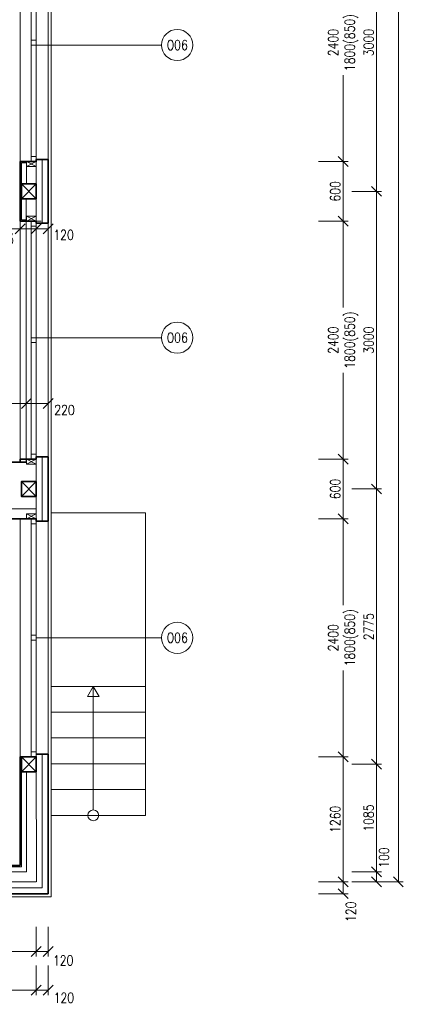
# Model space of a CAD drawing. Header units: millimetres. Extents: x -485339 to 350584, y -1189934 to 0.
# Tile 52 of 178: x -59942 to -56076, y -1129472 to -1119547. Entities that reach past the tile are written whole.
import ezdxf
from ezdxf.enums import TextEntityAlignment as Align

# ---------------------------------------------------------------- set-up
doc = ezdxf.new("R2010")
doc.units = ezdxf.units.MM
doc.header["$LTSCALE"] = 10
doc.layers.get('Defpoints').update_dxf_attribs({"color": 201})
for name, color, linetype, lineweight in [('N_kóty', 10, 'Continuous', 18), ('N_okna', 10, 'Continuous', 18), ('N_popis_otvory', 10, 'Continuous', 18), ('N_čáry_obrys', 10, 'Continuous', 35), ('N_čáry_obv.plášt', 212, 'Continuous', 18), ('N_čáry_obv.plášt_obrys', 212, 'Continuous', 35), ('N_čáry_plné', 10, 'Continuous', 18), ('St_kóty', 132, 'Continuous', 18), ('St_lehký obvodový plášť', 152, 'Continuous', 18), ('St_sloupy_opláštění_půdorys', 25, 'Continuous', 35), ('St_čáry_obrys', 5, 'Continuous', 35), ('St_čáry_plné', 250, 'Continuous', 18)]:
    doc.layers.add(name, color=color, linetype=linetype, lineweight=lineweight)
doc.layers.add('St_plocha_místn', color=140, linetype='Continuous', lineweight=18, plot=False)
doc.styles.get("Standard").update_dxf_attribs({"font": 'simplex.shx', "width": 0.8})
doc.linetypes.add('ZIGZAG', pattern='A,0.00254,-5.08,[131,ltypeshp.shx,S=5.08,R=0,X=-5.08,Y=0],-10.16,[131,ltypeshp.shx,S=5.08,R=180,X=5.08,Y=0],-5.08', length=20.32254)
doc.dimstyles.new('stavebníM50 vnitřní', dxfattribs={"dimtxt": 100, "dimasz": 100, "dimexe": 50, "dimexo": 100, "dimgap": 30, "dimtad": 1, "dimdec": 0, "dimtxsty": 'Standard', "dimblk": 'OBLIQUE', "dimcen": 2.5, "dimclrd": 256, "dimclre": 256, "dimclrt": 256, "dimadec": 0, "dimazin": 0, "dimtfac": 1, "dimtdec": 0, "dimtmove": 2, "dimatfit": 2, "dimldrblk": 'OBLIQUE', "dimfxl": 250, "dimfxlon": 1, "dimlwd": -1, "dimlwe": -1, "dimarcsym": 0})

# ---------------------------------------------------------------- blocks, each defined once
blk = doc.blocks.new('G$C9C144299')
at = {"layer": 'St_lehký obvodový plášť', "color": 0, "ltscale": 2}
for points in [[(0, -50), (2400, -50), (2400, 0), (0, 0)], [(0, -50), (0, -50), (0, 0), (0, 0)], [(0, -50), (0, -50), (0, 0), (0, 0)], [(0, -50), (50, -50), (50, 0), (0, 0)], [(1225, -50), (1175, -50), (1175, 0), (1225, 0)], [(2400, -50), (2350, -50), (2350, 0), (2400, 0)]]:
    blk.add_lwpolyline(points, close=True, dxfattribs=at)
blk = doc.blocks.new('G$CBB62DE26')
at = {"layer": 'St_sloupy_opláštění_půdorys', "color": 0, "ltscale": 2}
blk.add_lwpolyline([(-75, -150), (75, -150), (75, 0), (-75, 0)], close=True, dxfattribs=at)
for points in [[(-75, 0), (75, -150)], [(75, 0), (-75, -150)]]:
    blk.add_lwpolyline(points, dxfattribs=at)
blk = doc.blocks.new('_OBLIQUE')
at = {"color": 0, "linetype": 'ByBlock'}
blk.add_line((-0.5, -0.5), (0.5, 0.5), dxfattribs=at)
blk = doc.blocks.new('*D6452')
at = {"layer": 'Defpoints', "color": 0}
for p in [(-65075.3, -1120207.2), (-59937.9, -1121577.2), (-59937.9, -1121654.8)]:
    blk.add_point(p, dxfattribs=at)
at = {"layer": 'St_kóty'}
for p, q in [((-65075.3, -1121404.8), (-65075.3, -1121704.8)), ((-65075.3, -1121654.8), (-59937.9, -1121654.8)), ((-59937.9, -1121654.8), (-59937.9, -1121704.8))]:
    blk.add_line(p, q, dxfattribs=at)
at = {"layer": 'St_kóty', "linetype": 'ByBlock', "xscale": 100, "yscale": 100, "zscale": 100, "rotation": 180}
blk.add_blockref('_OBLIQUE', (-65075.3, -1121654.8), dxfattribs=at)
at = {"layer": 'St_kóty', "linetype": 'ByBlock', "xscale": 100, "yscale": 100, "zscale": 100}
blk.add_blockref('_OBLIQUE', (-59937.9, -1121654.8), dxfattribs=at)
at = {"layer": 'St_kóty', "insert": (-62506.6, -1121574.8), "char_height": 100, "attachment_point": 5}
blk.add_mtext('5137', dxfattribs=at)
blk = doc.blocks.new('*D6453')
at = {"layer": 'Defpoints', "color": 0}
for p in [(-59937.9, -1121577.2), (-59774.9, -1121654.8), (-59774.9, -1123977.2)]:
    blk.add_point(p, dxfattribs=at)
at = {"layer": 'St_kóty'}
for p, q in [((-59937.9, -1121654.8), (-59937.9, -1121704.8)), ((-59937.9, -1121654.8), (-59774.9, -1121654.8)), ((-59774.9, -1121904.8), (-59774.9, -1121604.8))]:
    blk.add_line(p, q, dxfattribs=at)
at = {"layer": 'St_kóty', "linetype": 'ByBlock', "xscale": 100, "yscale": 100, "zscale": 100, "rotation": 180}
blk.add_blockref('_OBLIQUE', (-59937.9, -1121654.8), dxfattribs=at)
at = {"layer": 'St_kóty', "linetype": 'ByBlock', "xscale": 100, "yscale": 100, "zscale": 100}
blk.add_blockref('_OBLIQUE', (-59774.9, -1121654.8), dxfattribs=at)
at = {"layer": 'St_kóty', "insert": (-60103.2, -1121756.9), "char_height": 100, "attachment_point": 5}
blk.add_mtext('163', dxfattribs=at)
blk = doc.blocks.new('*D6455')
at = {"layer": 'Defpoints', "color": 0}
for p in [(-59875.3, -1123414.4), (-61925.3, -1124007.2), (-59875.3, -1124007.2)]:
    blk.add_point(p, dxfattribs=at)
at = {"layer": 'St_kóty'}
for p, q in [((-61925.3, -1123664.4), (-61925.3, -1123364.4)), ((-59875.3, -1123664.4), (-59875.3, -1123364.4)), ((-61925.3, -1123414.4), (-59875.3, -1123414.4))]:
    blk.add_line(p, q, dxfattribs=at)
at = {"layer": 'St_kóty', "linetype": 'ByBlock', "xscale": 100, "yscale": 100, "zscale": 100, "rotation": 180}
blk.add_blockref('_OBLIQUE', (-61925.3, -1123414.4), dxfattribs=at)
at = {"layer": 'St_kóty', "linetype": 'ByBlock', "xscale": 100, "yscale": 100, "zscale": 100}
blk.add_blockref('_OBLIQUE', (-59875.3, -1123414.4), dxfattribs=at)
at = {"layer": 'St_kóty', "insert": (-60900.3, -1123334.4), "char_height": 100, "attachment_point": 5}
blk.add_mtext('2050', dxfattribs=at)
blk = doc.blocks.new('*D6474')
at = {"layer": 'Defpoints', "color": 0}
for p in [(-58903.4, -1123977.2), (-58903.4, -1124577.2), (-56682.1, -1124577.2)]:
    blk.add_point(p, dxfattribs=at)
at = {"layer": 'St_kóty'}
for p, q in [((-56932.1, -1123977.2), (-56632.1, -1123977.2)), ((-56682.1, -1123977.2), (-56682.1, -1124577.2)), ((-56932.1, -1124577.2), (-56632.1, -1124577.2))]:
    blk.add_line(p, q, dxfattribs=at)
at = {"layer": 'St_kóty', "linetype": 'ByBlock', "xscale": 100, "yscale": 100, "zscale": 100}
for p, rotation in [((-56682.1, -1123977.2), 90), ((-56682.1, -1124577.2), 270)]:
    blk.add_blockref('_OBLIQUE', p, dxfattribs=dict(at, rotation=rotation))
at = {"layer": 'St_kóty', "insert": (-56762.1, -1124277.2), "char_height": 100, "attachment_point": 5, "rotation": 90}
blk.add_mtext('600', dxfattribs=at)
blk = doc.blocks.new('*D6475')
at = {"layer": 'Defpoints', "color": 0}
for p in [(-58903.4, -1124577.2), (-58903.4, -1126977.2), (-56682.1, -1126977.2)]:
    blk.add_point(p, dxfattribs=at)
at = {"layer": 'St_kóty'}
for p, q in [((-56932.1, -1124577.2), (-56632.1, -1124577.2)), ((-56682.1, -1124577.2), (-56682.1, -1125448.1)), ((-56682.1, -1126977.2), (-56682.1, -1126106.2)), ((-56932.1, -1126977.2), (-56632.1, -1126977.2))]:
    blk.add_line(p, q, dxfattribs=at)
at = {"layer": 'St_kóty', "linetype": 'ByBlock', "xscale": 100, "yscale": 100, "zscale": 100}
for p, rotation in [((-56682.1, -1124577.2), 90), ((-56682.1, -1126977.2), 270)]:
    blk.add_blockref('_OBLIQUE', p, dxfattribs=dict(at, rotation=rotation))
at = {"layer": 'St_kóty', "insert": (-56682.1, -1125777.2), "char_height": 100, "attachment_point": 5, "rotation": 90}
blk.add_mtext('2400\\P1800(850)', dxfattribs=at)
blk = doc.blocks.new('*D6476')
at = {"layer": 'Defpoints', "color": 0}
for p in [(-58903.4, -1126977.2), (-59774.9, -1128237.2), (-56682.1, -1128237.2)]:
    blk.add_point(p, dxfattribs=at)
at = {"layer": 'St_kóty'}
for p, q in [((-56932.1, -1126977.2), (-56632.1, -1126977.2)), ((-56682.1, -1126977.2), (-56682.1, -1128237.2)), ((-56932.1, -1128237.2), (-56632.1, -1128237.2))]:
    blk.add_line(p, q, dxfattribs=at)
at = {"layer": 'St_kóty', "linetype": 'ByBlock', "xscale": 100, "yscale": 100, "zscale": 100}
for p, rotation in [((-56682.1, -1126977.2), 90), ((-56682.1, -1128237.2), 270)]:
    blk.add_blockref('_OBLIQUE', p, dxfattribs=dict(at, rotation=rotation))
at = {"layer": 'St_kóty', "insert": (-56762.1, -1127607.2), "char_height": 100, "attachment_point": 5, "rotation": 90}
blk.add_mtext('1260', dxfattribs=at)
blk = doc.blocks.new('*D6480')
at = {"layer": 'Defpoints', "color": 0}
for p in [(-58903.4, -1118577.2), (-59749.9, -1120977.2), (-56682.1, -1120977.2)]:
    blk.add_point(p, dxfattribs=at)
at = {"layer": 'St_kóty'}
for p, q in [((-56932.1, -1118577.2), (-56632.1, -1118577.2)), ((-56682.1, -1118577.2), (-56682.1, -1119448.1)), ((-56682.1, -1120977.2), (-56682.1, -1120106.2)), ((-56932.1, -1120977.2), (-56632.1, -1120977.2))]:
    blk.add_line(p, q, dxfattribs=at)
at = {"layer": 'St_kóty', "linetype": 'ByBlock', "xscale": 100, "yscale": 100, "zscale": 100}
for p, rotation in [((-56682.1, -1118577.2), 90), ((-56682.1, -1120977.2), 270)]:
    blk.add_blockref('_OBLIQUE', p, dxfattribs=dict(at, rotation=rotation))
at = {"layer": 'St_kóty', "insert": (-56682.1, -1119777.2), "char_height": 100, "attachment_point": 5, "rotation": 90}
blk.add_mtext('2400\\P1800(850)', dxfattribs=at)
blk = doc.blocks.new('*D6481')
at = {"layer": 'Defpoints', "color": 0}
for p in [(-59749.9, -1120977.2), (-59749.9, -1121577.2), (-56682.1, -1121577.2)]:
    blk.add_point(p, dxfattribs=at)
at = {"layer": 'St_kóty'}
for p, q in [((-56932.1, -1120977.2), (-56632.1, -1120977.2)), ((-56682.1, -1120977.2), (-56682.1, -1121577.2)), ((-56932.1, -1121577.2), (-56632.1, -1121577.2))]:
    blk.add_line(p, q, dxfattribs=at)
at = {"layer": 'St_kóty', "linetype": 'ByBlock', "xscale": 100, "yscale": 100, "zscale": 100}
for p, rotation in [((-56682.1, -1120977.2), 90), ((-56682.1, -1121577.2), 270)]:
    blk.add_blockref('_OBLIQUE', p, dxfattribs=dict(at, rotation=rotation))
at = {"layer": 'St_kóty', "insert": (-56762.1, -1121277.2), "char_height": 100, "attachment_point": 5, "rotation": 90}
blk.add_mtext('600', dxfattribs=at)
blk = doc.blocks.new('*D6482')
at = {"layer": 'Defpoints', "color": 0}
for p in [(-59749.9, -1121577.2), (-59749.9, -1123977.2), (-56682.1, -1123977.2)]:
    blk.add_point(p, dxfattribs=at)
at = {"layer": 'St_kóty'}
for p, q in [((-56932.1, -1121577.2), (-56632.1, -1121577.2)), ((-56682.1, -1121577.2), (-56682.1, -1122448.1)), ((-56682.1, -1123977.2), (-56682.1, -1123106.2)), ((-56932.1, -1123977.2), (-56632.1, -1123977.2))]:
    blk.add_line(p, q, dxfattribs=at)
at = {"layer": 'St_kóty', "linetype": 'ByBlock', "xscale": 100, "yscale": 100, "zscale": 100}
for p, rotation in [((-56682.1, -1121577.2), 90), ((-56682.1, -1123977.2), 270)]:
    blk.add_blockref('_OBLIQUE', p, dxfattribs=dict(at, rotation=rotation))
at = {"layer": 'St_kóty', "insert": (-56682.1, -1122777.2), "char_height": 100, "attachment_point": 5, "rotation": 90}
blk.add_mtext('2400\\P1800(850)', dxfattribs=at)
blk = doc.blocks.new('*D6487')
at = {"layer": 'Defpoints', "color": 0}
for p in [(-59924.9, -1118277.2), (-59924.9, -1121277.2), (-56345.3, -1121277.2)]:
    blk.add_point(p, dxfattribs=at)
at = {"layer": 'St_kóty'}
for p, q in [((-56595.3, -1118277.2), (-56295.3, -1118277.2)), ((-56345.3, -1118277.2), (-56345.3, -1121277.2)), ((-56595.3, -1121277.2), (-56295.3, -1121277.2))]:
    blk.add_line(p, q, dxfattribs=at)
at = {"layer": 'St_kóty', "linetype": 'ByBlock', "xscale": 100, "yscale": 100, "zscale": 100}
for p, rotation in [((-56345.3, -1118277.2), 90), ((-56345.3, -1121277.2), 270)]:
    blk.add_blockref('_OBLIQUE', p, dxfattribs=dict(at, rotation=rotation))
at = {"layer": 'St_kóty', "insert": (-56425.3, -1119777.2), "char_height": 100, "attachment_point": 5, "rotation": 90}
blk.add_mtext('3000', dxfattribs=at)
blk = doc.blocks.new('*D6488')
at = {"layer": 'Defpoints', "color": 0}
for p in [(-59924.9, -1121277.2), (-59924.9, -1124277.2), (-56345.3, -1124277.2)]:
    blk.add_point(p, dxfattribs=at)
at = {"layer": 'St_kóty'}
for p, q in [((-56595.3, -1121277.2), (-56295.3, -1121277.2)), ((-56345.3, -1121277.2), (-56345.3, -1124277.2)), ((-56595.3, -1124277.2), (-56295.3, -1124277.2))]:
    blk.add_line(p, q, dxfattribs=at)
at = {"layer": 'St_kóty', "linetype": 'ByBlock', "xscale": 100, "yscale": 100, "zscale": 100}
for p, rotation in [((-56345.3, -1121277.2), 90), ((-56345.3, -1124277.2), 270)]:
    blk.add_blockref('_OBLIQUE', p, dxfattribs=dict(at, rotation=rotation))
at = {"layer": 'St_kóty', "insert": (-56425.3, -1122777.2), "char_height": 100, "attachment_point": 5, "rotation": 90}
blk.add_mtext('3000', dxfattribs=at)
blk = doc.blocks.new('*D6489')
at = {"layer": 'Defpoints', "color": 0}
for p in [(-59924.9, -1124277.2), (-59924.9, -1127052.2), (-56345.3, -1127052.2)]:
    blk.add_point(p, dxfattribs=at)
at = {"layer": 'St_kóty'}
for p, q in [((-56595.3, -1124277.2), (-56295.3, -1124277.2)), ((-56345.3, -1124277.2), (-56345.3, -1127052.2)), ((-56595.3, -1127052.2), (-56295.3, -1127052.2))]:
    blk.add_line(p, q, dxfattribs=at)
at = {"layer": 'St_kóty', "linetype": 'ByBlock', "xscale": 100, "yscale": 100, "zscale": 100}
for p, rotation in [((-56345.3, -1124277.2), 90), ((-56345.3, -1127052.2), 270)]:
    blk.add_blockref('_OBLIQUE', p, dxfattribs=dict(at, rotation=rotation))
at = {"layer": 'St_kóty', "insert": (-56425.3, -1125664.7), "char_height": 100, "attachment_point": 5, "rotation": 90}
blk.add_mtext('2775', dxfattribs=at)
blk = doc.blocks.new('*D6490')
at = {"layer": 'Defpoints', "color": 0}
for p in [(-59924.9, -1127052.2), (-59874.9, -1128137.2), (-56345.3, -1128137.2)]:
    blk.add_point(p, dxfattribs=at)
at = {"layer": 'St_kóty'}
for p, q in [((-56595.3, -1127052.2), (-56295.3, -1127052.2)), ((-56345.3, -1127052.2), (-56345.3, -1128137.2)), ((-56595.3, -1128137.2), (-56295.3, -1128137.2))]:
    blk.add_line(p, q, dxfattribs=at)
at = {"layer": 'St_kóty', "linetype": 'ByBlock', "xscale": 100, "yscale": 100, "zscale": 100}
for p, rotation in [((-56345.3, -1127052.2), 90), ((-56345.3, -1128137.2), 270)]:
    blk.add_blockref('_OBLIQUE', p, dxfattribs=dict(at, rotation=rotation))
at = {"layer": 'St_kóty', "insert": (-56425.3, -1127594.7), "char_height": 100, "attachment_point": 5, "rotation": 90}
blk.add_mtext('1085', dxfattribs=at)
blk = doc.blocks.new('*D6491')
at = {"layer": 'Defpoints', "color": 0}
for p in [(-59874.9, -1128137.2), (-59774.9, -1128237.2), (-56345.3, -1128237.2)]:
    blk.add_point(p, dxfattribs=at)
at = {"layer": 'St_kóty'}
for p, q in [((-56595.3, -1128137.2), (-56295.3, -1128137.2)), ((-56345.3, -1128137.2), (-56345.3, -1128237.2)), ((-56595.3, -1128237.2), (-56295.3, -1128237.2))]:
    blk.add_line(p, q, dxfattribs=at)
at = {"layer": 'St_kóty', "linetype": 'ByBlock', "xscale": 100, "yscale": 100, "zscale": 100}
for p, rotation in [((-56345.3, -1128137.2), 90), ((-56345.3, -1128237.2), 270)]:
    blk.add_blockref('_OBLIQUE', p, dxfattribs=dict(at, rotation=rotation))
at = {"layer": 'St_kóty', "insert": (-56270.5, -1127992.9), "char_height": 100, "attachment_point": 5, "rotation": 90}
blk.add_mtext('100', dxfattribs=at)
blk = doc.blocks.new('*D6492')
at = {"layer": 'Defpoints', "color": 0}
for p in [(-59724.9, -1109627.2), (-56126, -1109627.2), (-59774.9, -1128237.2)]:
    blk.add_point(p, dxfattribs=at)
at = {"layer": 'St_kóty'}
for p, q in [((-56376, -1109627.2), (-56076, -1109627.2)), ((-56126, -1128237.2), (-56126, -1109627.2)), ((-56376, -1128237.2), (-56076, -1128237.2))]:
    blk.add_line(p, q, dxfattribs=at)
at = {"layer": 'St_kóty', "linetype": 'ByBlock', "xscale": 100, "yscale": 100, "zscale": 100}
for p, rotation in [((-56126, -1109627.2), 90), ((-56126, -1128237.2), 270)]:
    blk.add_blockref('_OBLIQUE', p, dxfattribs=dict(at, rotation=rotation))
at = {"layer": 'St_kóty', "insert": (-56206, -1118932.2), "char_height": 100, "attachment_point": 5, "rotation": 90}
blk.add_mtext('18610', dxfattribs=at)
blk = doc.blocks.new('*D6494')
at = {"layer": 'Defpoints', "color": 0}
for p in [(-63660.1, -1128287.2), (-59774.9, -1128237.2), (-63660.1, -1128940.6)]:
    blk.add_point(p, dxfattribs=at)
at = {"layer": 'St_kóty'}
for p, q in [((-63660.1, -1128690.6), (-63660.1, -1128990.6)), ((-59774.9, -1128690.6), (-59774.9, -1128990.6)), ((-59774.9, -1128940.6), (-63660.1, -1128940.6))]:
    blk.add_line(p, q, dxfattribs=at)
at = {"layer": 'St_kóty', "linetype": 'ByBlock', "xscale": 100, "yscale": 100, "zscale": 100, "rotation": 180}
blk.add_blockref('_OBLIQUE', (-63660.1, -1128940.6), dxfattribs=at)
at = {"layer": 'St_kóty', "linetype": 'ByBlock', "xscale": 100, "yscale": 100, "zscale": 100}
blk.add_blockref('_OBLIQUE', (-59774.9, -1128940.6), dxfattribs=at)
at = {"layer": 'St_kóty', "insert": (-61717.5, -1128860.6), "char_height": 100, "attachment_point": 5}
blk.add_mtext('3885', dxfattribs=at)
blk = doc.blocks.new('*D6505')
at = {"layer": 'Defpoints', "color": 0}
for p in [(-61390.3, -1128162.2), (-59774.9, -1128237.2), (-59774.9, -1129330.1)]:
    blk.add_point(p, dxfattribs=at)
at = {"layer": 'St_kóty'}
for p, q in [((-61390.3, -1129080.1), (-61390.3, -1129380.1)), ((-59774.9, -1129080.1), (-59774.9, -1129380.1)), ((-61390.3, -1129330.1), (-59774.9, -1129330.1))]:
    blk.add_line(p, q, dxfattribs=at)
at = {"layer": 'St_kóty', "linetype": 'ByBlock', "xscale": 100, "yscale": 100, "zscale": 100, "rotation": 180}
blk.add_blockref('_OBLIQUE', (-61390.3, -1129330.1), dxfattribs=at)
at = {"layer": 'St_kóty', "linetype": 'ByBlock', "xscale": 100, "yscale": 100, "zscale": 100}
blk.add_blockref('_OBLIQUE', (-59774.9, -1129330.1), dxfattribs=at)
at = {"layer": 'St_kóty', "insert": (-60582.6, -1129250.1), "char_height": 100, "attachment_point": 5}
blk.add_mtext('1615', dxfattribs=at)
blk = doc.blocks.new('*D6887')
at = {"layer": 'Defpoints', "color": 0}
for p in [(-59774.9, -1128237.2), (-59654.9, -1128357.2), (-59654.9, -1128940.6)]:
    blk.add_point(p, dxfattribs=at)
at = {"layer": 'N_kóty'}
for p, q in [((-59774.9, -1128690.6), (-59774.9, -1128990.6)), ((-59654.9, -1128690.6), (-59654.9, -1128990.6)), ((-59774.9, -1128940.6), (-59654.9, -1128940.6))]:
    blk.add_line(p, q, dxfattribs=at)
at = {"layer": 'N_kóty', "linetype": 'ByBlock', "xscale": 100, "yscale": 100, "zscale": 100, "rotation": 180}
blk.add_blockref('_OBLIQUE', (-59774.9, -1128940.6), dxfattribs=at)
at = {"layer": 'N_kóty', "linetype": 'ByBlock', "xscale": 100, "yscale": 100, "zscale": 100}
blk.add_blockref('_OBLIQUE', (-59654.9, -1128940.6), dxfattribs=at)
at = {"layer": 'N_kóty', "insert": (-59503.5, -1129029.6), "char_height": 100, "attachment_point": 5}
blk.add_mtext('120', dxfattribs=at)
blk = doc.blocks.new('*D6888')
at = {"layer": 'Defpoints', "color": 0}
for p in [(-59774.9, -1128626.7), (-59654.9, -1128746.7), (-59654.9, -1129330.1)]:
    blk.add_point(p, dxfattribs=at)
at = {"layer": 'N_kóty'}
for p, q in [((-59774.9, -1129080.1), (-59774.9, -1129380.1)), ((-59654.9, -1129080.1), (-59654.9, -1129380.1)), ((-59774.9, -1129330.1), (-59654.9, -1129330.1))]:
    blk.add_line(p, q, dxfattribs=at)
at = {"layer": 'N_kóty', "linetype": 'ByBlock', "xscale": 100, "yscale": 100, "zscale": 100, "rotation": 180}
blk.add_blockref('_OBLIQUE', (-59774.9, -1129330.1), dxfattribs=at)
at = {"layer": 'N_kóty', "linetype": 'ByBlock', "xscale": 100, "yscale": 100, "zscale": 100}
blk.add_blockref('_OBLIQUE', (-59654.9, -1129330.1), dxfattribs=at)
at = {"layer": 'N_kóty', "insert": (-59496.8, -1129406.5), "char_height": 100, "attachment_point": 5}
blk.add_mtext('120', dxfattribs=at)
blk = doc.blocks.new('*D6891')
at = {"layer": 'Defpoints', "color": 0}
for p in [(-59774.9, -1121654.8), (-59655.3, -1121654.9), (-59655.3, -1121654.9)]:
    blk.add_point(p, dxfattribs=at)
at = {"layer": 'N_kóty'}
for p, q in [((-59774.9, -1121654.9), (-59774.9, -1121704.9)), ((-59774.9, -1121654.9), (-59655.3, -1121654.9)), ((-59655.3, -1121654.9), (-59655.3, -1121704.9))]:
    blk.add_line(p, q, dxfattribs=at)
at = {"layer": 'N_kóty', "linetype": 'ByBlock', "xscale": 100, "yscale": 100, "zscale": 100, "rotation": 180}
blk.add_blockref('_OBLIQUE', (-59774.9, -1121654.9), dxfattribs=at)
at = {"layer": 'N_kóty', "linetype": 'ByBlock', "xscale": 100, "yscale": 100, "zscale": 100}
blk.add_blockref('_OBLIQUE', (-59655.3, -1121654.9), dxfattribs=at)
at = {"layer": 'N_kóty', "insert": (-59499.7, -1121715.9), "char_height": 100, "attachment_point": 5}
blk.add_mtext('120', dxfattribs=at)
blk = doc.blocks.new('*D6892')
at = {"layer": 'Defpoints', "color": 0}
for p in [(-59875.3, -1123414.4), (-59655.4, -1123414.5), (-59655.4, -1123414.5)]:
    blk.add_point(p, dxfattribs=at)
at = {"layer": 'N_kóty'}
for p, q in [((-59875.3, -1123414.5), (-59875.3, -1123464.5)), ((-59875.3, -1123414.5), (-59655.4, -1123414.5)), ((-59655.4, -1123514.5), (-59655.4, -1123464.5))]:
    blk.add_line(p, q, dxfattribs=at)
at = {"layer": 'N_kóty', "linetype": 'ByBlock', "xscale": 100, "yscale": 100, "zscale": 100, "rotation": 180}
blk.add_blockref('_OBLIQUE', (-59875.3, -1123414.5), dxfattribs=at)
at = {"layer": 'N_kóty', "linetype": 'ByBlock', "xscale": 100, "yscale": 100, "zscale": 100}
blk.add_blockref('_OBLIQUE', (-59655.4, -1123414.5), dxfattribs=at)
at = {"layer": 'N_kóty', "insert": (-59490.5, -1123480.8), "char_height": 100, "attachment_point": 5}
blk.add_mtext('220', dxfattribs=at)
blk = doc.blocks.new('*D6917')
at = {"layer": 'Defpoints', "color": 0}
for p in [(-59774.9, -1128237.2), (-59774.9, -1128357.2), (-56682.1, -1128357.2)]:
    blk.add_point(p, dxfattribs=at)
at = {"layer": 'N_kóty'}
for p, q in [((-56932.1, -1128237.2), (-56632.1, -1128237.2)), ((-56682.1, -1128237.2), (-56682.1, -1128357.2)), ((-56932.1, -1128357.2), (-56632.1, -1128357.2))]:
    blk.add_line(p, q, dxfattribs=at)
at = {"layer": 'N_kóty', "linetype": 'ByBlock', "xscale": 100, "yscale": 100, "zscale": 100}
for p, rotation in [((-56682.1, -1128237.2), 90), ((-56682.1, -1128357.2), 270)]:
    blk.add_blockref('_OBLIQUE', p, dxfattribs=dict(at, rotation=rotation))
at = {"layer": 'N_kóty', "insert": (-56604.5, -1128539.5), "char_height": 100, "attachment_point": 5, "rotation": 90}
blk.add_mtext('120', dxfattribs=at)

msp = doc.modelspace()

# ---------------------------------------------------------------- linework, layer by layer
at = {"layer": 'N_popis_otvory'}
for points in [[(-58511.5, -1119802.2), (-59774.9, -1119802.2)], [(-58511.5, -1122752.2), (-59774.9, -1122752.2)], [(-58511.5, -1125777.2), (-59774.9, -1125777.2)]]:
    msp.add_lwpolyline(points, dxfattribs=at)
for centre in [(-58354.2, -1119802.2), (-58354.2, -1122752.2), (-58354.2, -1125777.2)]:
    msp.add_circle(centre, 157.3, dxfattribs=at)
at = {"layer": 'N_čáry_obrys'}
for points in [[(-59937.9, -1121202.2), (-59937.9, -1120977.2), (-59774.9, -1120977.2), (-59774.9, -1120957.2)], [(-59774.9, -1121597.2), (-59774.9, -1121577.2), (-59937.9, -1121577.2), (-59937.9, -1121202.2)], [(-59938.3, -1124007.2), (-59937.9, -1123977.2), (-59774.9, -1123977.2)], [(-59774.9, -1124602.2), (-59774.9, -1124577.2), (-59937.9, -1124577.2)], [(-59936.3, -1126977.2), (-59936.3, -1128074.2)], [(-59936.3, -1126977.2), (-59924.9, -1126977.2)], [(-59936.3, -1128074.2), (-61465.3, -1128074.2)]]:
    msp.add_lwpolyline(points, dxfattribs=at)
at = {"layer": 'N_čáry_obv.plášt'}
for p, q in [((-59654.9, -1109867.2), (-59655.6, -1128250)), ((-59774.9, -1126977.2), (-59774, -1128236.4)), ((-63680.1, -1128237.2), (-59774.9, -1128237.2))]:
    msp.add_line(p, q, dxfattribs=at)
at = {"layer": 'N_čáry_obv.plášt', "linetype": 'ZIGZAG'}
for p, q in [((-59714.9, -1124602.2), (-59714.9, -1123952.2)), ((-59714.9, -1126952.2), (-59714.9, -1128297.2))]:
    msp.add_line(p, q, dxfattribs=at)
at = {"layer": 'N_čáry_obv.plášt'}
for points in [[(-59774.9, -1120977.2), (-59774.9, -1121577.2)], [(-59774.9, -1124602.2), (-59774.9, -1123952.2)], [(-70574.9, -1128357.2), (-59678.3, -1128357.2)]]:
    msp.add_lwpolyline(points, dxfattribs=at)
at = {"layer": 'N_čáry_obv.plášt', "linetype": 'ZIGZAG'}
for points in [[(-59714.9, -1121597.2), (-59714.9, -1120957.2)], [(-63680.1, -1128297.2), (-59714.9, -1128297.2)]]:
    msp.add_lwpolyline(points, dxfattribs=at)
at = {"layer": 'N_čáry_obv.plášt_obrys', "ltscale": 2}
for p, q in [((-59774.9, -1120957.2), (-59654.9, -1120957.2)), ((-59654.9, -1120957.2), (-59654.9, -1121597.2)), ((-59774.9, -1121597.2), (-59654.9, -1121597.2)), ((-59654.9, -1124602.2), (-59655.4, -1123952.2)), ((-59654.9, -1126952.2), (-59654.9, -1128357.2)), ((-59654.9, -1128357.2), (-63680.1, -1128357.2))]:
    msp.add_line(p, q, dxfattribs=at)
at = {"layer": 'N_čáry_obv.plášt_obrys'}
for points in [[(-59774.9, -1123952.2), (-59655.4, -1123952.2)], [(-59774.9, -1123952.2), (-59774.9, -1123977.2)]]:
    msp.add_lwpolyline(points, dxfattribs=at)
at = {"layer": 'N_čáry_obv.plášt_obrys', "ltscale": 2}
for points in [[(-59774.9, -1124602.2), (-59654.9, -1124602.2)], [(-59774.9, -1126952.2), (-59654.9, -1126952.2)]]:
    msp.add_lwpolyline(points, dxfattribs=at)
at = {"layer": 'N_čáry_plné', "ltscale": 2}
for q in [(-59624.9, -1109867.2), (-70604.9, -1128387.2)]:
    msp.add_line((-59624.9, -1128387.2), q, dxfattribs=at)
for points in [[(-59936.3, -1118577.2), (-59936.3, -1121202.2)], [(-59873.3, -1120977.2), (-59873.3, -1121202.2)], [(-59925.4, -1121202.2), (-59925.4, -1120989.7), (-59873.3, -1120989.7)], [(-59874.9, -1121564.7), (-59925.4, -1121564.7), (-59925.4, -1121202.2)], [(-59875.3, -1121352.2), (-59875.3, -1124007.2)], [(-59936.3, -1124577.2), (-59936.3, -1126977.2)], [(-59923.8, -1126977.2), (-59923.8, -1128086.7)], [(-59873.8, -1127127.2), (-59873.8, -1128137.2)], [(-63647.6, -1128137.2), (-63647.6, -1128086.7), (-59923.8, -1128086.7)], [(-59873.3, -1128137.2), (-63660.1, -1128137.2)], [(-59873.3, -1128137.2), (-59874.9, -1128137.2)]]:
    msp.add_lwpolyline(points, dxfattribs=at)
at = {"layer": 'St_lehký obvodový plášť', "ltscale": 2}
msp.add_lwpolyline([(-59724.9, -1121577.2), (-59724.9, -1121577.2), (-59774.9, -1121577.2), (-59774.9, -1121577.2)], close=True, dxfattribs=at)
msp.add_lwpolyline([(-59724.9, -1121577.2), (-59724.9, -1121577.2), (-59774.9, -1121577.2), (-59774.9, -1121577.2)], close=True, dxfattribs=at)
at = {"layer": 'St_plocha_místn'}
for points in [[(-59936.3, -1118577.2), (-61923.3, -1118577.2), (-61923.3, -1118107.2), (-65075.3, -1118107.2), (-65075.3, -1124477.2), (-61925.3, -1124477.2), (-61925.3, -1124007.2), (-59938.3, -1124006.2)], [(-65073.3, -1128074.2), (-59936.3, -1128074.2), (-59937.9, -1124577.2), (-65073.3, -1124577.2)]]:
    msp.add_lwpolyline(points, close=True, dxfattribs=at)
at = {"layer": 'St_čáry_obrys', "ltscale": 2}
msp.add_line((-59874.9, -1124577.2), (-65075.3, -1124577.2), dxfattribs=at)
msp.add_lwpolyline([(-61925.3, -1124007.2), (-59875.3, -1124007.2)], dxfattribs=at)
at = {"layer": 'St_čáry_plné', "ltscale": 2}
for p, q in [((-59655, -1124517.2), (-59655.4, -1124517.2)), ((-58674.9, -1124517.2), (-59624.9, -1124517.2)), ((-58674.9, -1126267.2), (-58674.9, -1124517.2)), ((-59624.9, -1126267.2), (-58674.9, -1126267.2))]:
    msp.add_line(p, q, dxfattribs=at)
at = {"layer": 'St_čáry_plné'}
for points in [[(-59774.9, -1121027.2), (-59774.9, -1120977.2), (-59874.9, -1120977.2), (-59874.9, -1121027.2)], [(-59774.9, -1121577.2), (-59774.9, -1121527.2), (-59874.9, -1121527.2), (-59874.9, -1121577.2)], [(-59774.9, -1124027.2), (-59774.9, -1123977.2), (-59874.9, -1123977.2), (-59874.9, -1124027.2)], [(-59774.9, -1124577.2), (-59774.9, -1124527.2), (-59874.9, -1124527.2), (-59874.9, -1124577.2)]]:
    msp.add_lwpolyline(points, close=True, dxfattribs=at)
for points in [[(-59874.9, -1121027.2), (-59774.9, -1120977.2)], [(-59874.9, -1120977.2), (-59774.9, -1121027.2)], [(-59874.9, -1121577.2), (-59774.9, -1121527.2)], [(-59874.9, -1121527.2), (-59774.9, -1121577.2)], [(-59874.9, -1124027.2), (-59774.9, -1123977.2)], [(-59874.9, -1123977.2), (-59774.9, -1124027.2)], [(-59874.9, -1124577.2), (-59774.9, -1124527.2)], [(-59874.9, -1124527.2), (-59774.9, -1124577.2)]]:
    msp.add_lwpolyline(points, dxfattribs=at)
at = {"layer": 'St_čáry_plné', "ltscale": 2}
for points in [[(-61925.3, -1124477.2), (-59774.9, -1124477.2)], [(-59624.9, -1126527.2), (-58674.9, -1126527.2), (-58674.9, -1126267.2)], [(-59199.9, -1127512.6), (-59199.9, -1126267.2)], [(-59624.9, -1126787.2), (-58674.9, -1126787.2), (-58674.9, -1126527.2)], [(-59624.9, -1127047.2), (-58674.9, -1127047.2), (-58674.9, -1126787.2)], [(-59624.9, -1127307.2), (-58674.9, -1127307.2), (-58674.9, -1127047.2)], [(-59624.9, -1127567.2), (-58674.9, -1127567.2), (-58674.9, -1127307.2)]]:
    msp.add_lwpolyline(points, dxfattribs=at)
msp.add_lwpolyline([(-59199.9, -1126267.2), (-59258.5, -1126368.6), (-59141.3, -1126368.6)], close=True, dxfattribs=at)
msp.add_circle((-59199.9, -1127567.2), 54.6, dxfattribs=at)

# ---------------------------------------------------------------- block references
at = {"layer": 'N_okna', "ltscale": 2, "rotation": 90}
for p in [(-59824.9, -1120977.2), (-59824.9, -1123977.2), (-59824.9, -1126977.2)]:
    msp.add_blockref('G$C9C144299', p, dxfattribs=at)
at = {"layer": 'St_sloupy_opláštění_půdorys', "ltscale": 2, "rotation": 90}
for p in [(-59924.9, -1121277.2), (-59924.9, -1124277.2), (-59924.9, -1127052.2)]:
    msp.add_blockref('G$CBB62DE26', p, dxfattribs=at)

# ---------------------------------------------------------------- texts
at = {"layer": 'N_popis_otvory', "width": 0.8}
for p in [(-58354.2, -1119802.2), (-58354.2, -1122752.2), (-58354.2, -1125777.2)]:
    msp.add_text('O06', height=100, dxfattribs=at).set_placement(p, align=Align.MIDDLE_CENTER)

# ---------------------------------------------------------------- dimensions: what is measured, and where the dimension line sits
at = {"layer": 'N_kóty'}
for base, p1, p2, picture, middle in [((-59655.3, -1121654.9), (-59774.9, -1121654.8), (-59655.3, -1121654.9), '*D6891', (-59499.7, -1121715.9)), ((-59655.4, -1123414.5), (-59875.3, -1123414.4), (-59655.4, -1123414.5), '*D6892', (-59490.5, -1123480.8)), ((-59654.9, -1128940.6), (-59774.9, -1128237.2), (-59654.9, -1128357.2), '*D6887', (-59503.5, -1129029.6)), ((-59654.9, -1129330.1), (-59774.9, -1128626.7), (-59654.9, -1128746.7), '*D6888', (-59496.8, -1129406.5))]:
    dim = msp.add_linear_dim(base=base, p1=p1, p2=p2, dimstyle='stavebníM50 vnitřní', dxfattribs=at)
    dim.commit()
    dim.dimension.update_dxf_attribs({"geometry": picture, "text_midpoint": middle, "dimtype": 160})
dim = msp.add_linear_dim(base=(-56682.1, -1128357.2), p1=(-59774.9, -1128237.2), p2=(-59774.9, -1128357.2), angle=90, dimstyle='stavebníM50 vnitřní', dxfattribs=at)
dim.commit()
dim.dimension.update_dxf_attribs({"geometry": '*D6917', "text_midpoint": (-56604.5, -1128539.5), "dimtype": 160})
at = {"layer": 'St_kóty'}
for base, p1, p2, picture, middle in [((-56126, -1109627.2), (-59774.9, -1128237.2), (-59724.9, -1109627.2), '*D6492', (-56206, -1118932.2)), ((-56345.3, -1121277.2), (-59924.9, -1118277.2), (-59924.9, -1121277.2), '*D6487', (-56425.3, -1119777.2)), ((-56682.1, -1121577.2), (-59749.9, -1120977.2), (-59749.9, -1121577.2), '*D6481', (-56762.1, -1121277.2)), ((-56345.3, -1124277.2), (-59924.9, -1121277.2), (-59924.9, -1124277.2), '*D6488', (-56425.3, -1122777.2)), ((-56682.1, -1124577.2), (-58903.4, -1123977.2), (-58903.4, -1124577.2), '*D6474', (-56762.1, -1124277.2)), ((-56345.3, -1127052.2), (-59924.9, -1124277.2), (-59924.9, -1127052.2), '*D6489', (-56425.3, -1125664.7)), ((-56682.1, -1128237.2), (-58903.4, -1126977.2), (-59774.9, -1128237.2), '*D6476', (-56762.1, -1127607.2)), ((-56345.3, -1128137.2), (-59924.9, -1127052.2), (-59874.9, -1128137.2), '*D6490', (-56425.3, -1127594.7))]:
    dim = msp.add_linear_dim(base=base, p1=p1, p2=p2, angle=90, dimstyle='stavebníM50 vnitřní', dxfattribs=at)
    dim.commit()
    dim.dimension.update_dxf_attribs({"geometry": picture, "text_midpoint": middle})
for base, p1, p2, picture, middle in [((-56682.1, -1120977.2), (-58903.4, -1118577.2), (-59749.9, -1120977.2), '*D6480', (-56682.1, -1119777.2)), ((-56682.1, -1123977.2), (-59749.9, -1121577.2), (-59749.9, -1123977.2), '*D6482', (-56682.1, -1122777.2)), ((-56682.1, -1126977.2), (-58903.4, -1124577.2), (-58903.4, -1126977.2), '*D6475', (-56682.1, -1125777.2))]:
    dim = msp.add_linear_dim(base=base, p1=p1, p2=p2, angle=90, text='<>\\P1800(850)', dimstyle='stavebníM50 vnitřní', override={"dimtxsty": 'Standard'}, dxfattribs=at)
    dim.commit()
    dim.dimension.update_dxf_attribs({"geometry": picture, "text_midpoint": middle, "dimtype": 160})
for base, p1, p2, picture, middle in [((-59937.9, -1121654.8), (-65075.3, -1120207.2), (-59937.9, -1121577.2), '*D6452', (-62506.6, -1121574.8)), ((-59875.3, -1123414.4), (-61925.3, -1124007.2), (-59875.3, -1124007.2), '*D6455', (-60900.3, -1123334.4)), ((-59774.9, -1129330.1), (-61390.3, -1128162.2), (-59774.9, -1128237.2), '*D6505', (-60582.6, -1129250.1)), ((-63660.1, -1128940.6), (-59774.9, -1128237.2), (-63660.1, -1128287.2), '*D6494', (-61717.5, -1128860.6))]:
    dim = msp.add_linear_dim(base=base, p1=p1, p2=p2, dimstyle='stavebníM50 vnitřní', dxfattribs=at)
    dim.commit()
    dim.dimension.update_dxf_attribs({"geometry": picture, "text_midpoint": middle})
dim = msp.add_linear_dim(base=(-59774.9, -1121654.8), p1=(-59937.9, -1121577.2), p2=(-59774.9, -1123977.2), dimstyle='stavebníM50 vnitřní', dxfattribs=at)
dim.commit()
dim.dimension.update_dxf_attribs({"geometry": '*D6453', "text_midpoint": (-60103.2, -1121756.9), "dimtype": 160})
dim = msp.add_linear_dim(base=(-56345.3, -1128237.2), p1=(-59874.9, -1128137.2), p2=(-59774.9, -1128237.2), angle=90, dimstyle='stavebníM50 vnitřní', dxfattribs=at)
dim.commit()
dim.dimension.update_dxf_attribs({"geometry": '*D6491', "text_midpoint": (-56270.5, -1127992.9), "dimtype": 160})

doc.saveas('drawing.dxf')
